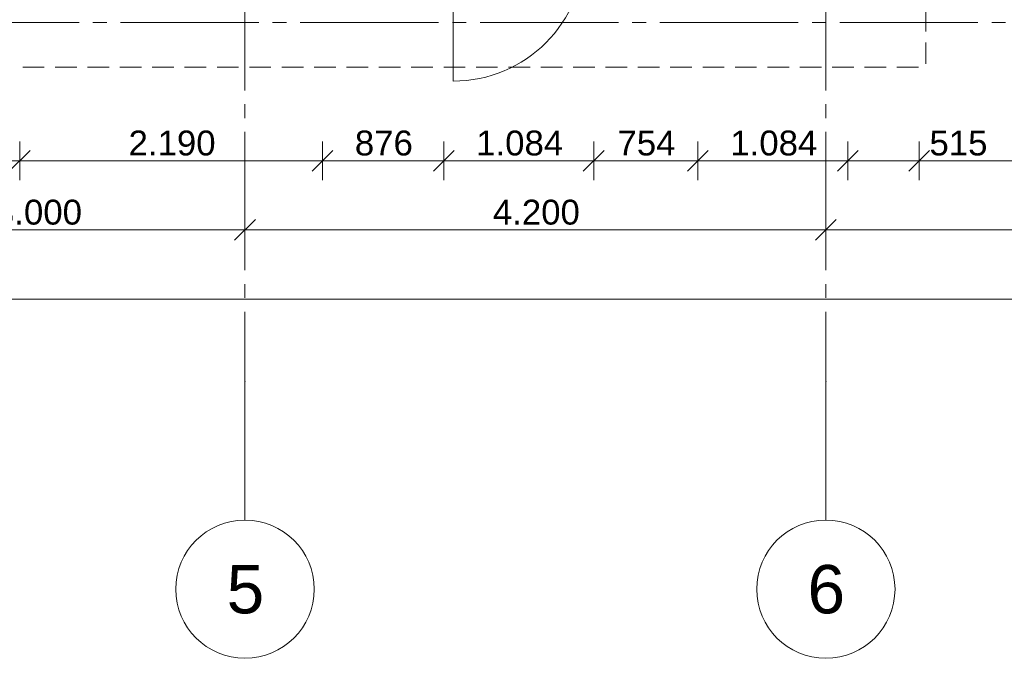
# Model space of a CAD drawing. Header units: millimetres. Extents: x 10 to 584, y 10 to 831.
# Tile 15 of 79: x 308 to 379, y 213 to 259. Entities that reach past the tile are written whole.
import ezdxf
from ezdxf.xclip import XClip

# ---------------------------------------------------------------- set-up
doc = ezdxf.new("R2010")
doc.units = ezdxf.units.MM
doc.header["$MEASUREMENT"] = 0
doc.header["$XCLIPFRAME"] = 0
doc.linetypes.add('B0204', pattern=[13, 10, -1, 1, -1])
doc.linetypes.add('B0701', pattern=[2.3412, 1.56, -0.7812])
for name, color, linetype in [('21 Buitenwanden Deuren', 7, 'Continuous'), ('23 Vloeren', 7, 'Continuous'), ('A Stramien', 7, 'Continuous'), ('Maatvoering 1_ 50_100', 7, 'Continuous')]:
    doc.layers.add(name, color=color, linetype=linetype)
doc.styles.add('GENERATED_STYLE_1', font='txt')

# ---------------------------------------------------------------- blocks, each defined once
blk = doc.blocks.new('Drawing_2_2', base_point=(78, 259.188))
at = {"layer": '21 Buitenwanden Deuren', "color": 1, "linetype": 'Continuous', "lineweight": 0}
blk.add_line((339.043, 264.448), (339.043, 254.948), dxfattribs=at)
blk.add_arc((339.043, 264.448), 9.5, 270, 0, dxfattribs=at)
at = {"layer": '23 Vloeren', "color": 1, "linetype": 'B0701', "lineweight": 0, "flags": 128}
blk.add_lwpolyline([(74.76, 472.288), (74.76, 255.948), (373.24, 255.948), (373.24, 505.188)], dxfattribs=at)
at = {"layer": 'A Stramien', "color": 9, "linetype": 'B0204', "lineweight": 0}
for p, q in [((324, 784.271), (324, 233.204)), ((366, 784.271), (366, 233.204)), ((68, 259.188), (520.556, 259.188)), ((324, 233.204), (324, 223.204)), ((366, 233.204), (366, 223.204))]:
    blk.add_line(p, q, dxfattribs=at)
at = {"layer": 'A Stramien', "color": 1, "linetype": 'Continuous', "lineweight": 0}
for p, q in [((324.75, 244.938), (323.25, 243.438)), ((324, 242.782), (324, 245.594)), ((366.75, 244.938), (365.25, 243.438)), ((366, 242.782), (366, 245.594)), ((294, 244.188), (324, 244.188)), ((324, 244.188), (366, 244.188)), ((366, 244.188), (438, 244.188)), ((78, 239.188), (510, 239.188))]:
    blk.add_line(p, q, dxfattribs=at)
at = {"layer": 'A Stramien', "color": 2, "linetype": 'Continuous', "lineweight": 0, "flags": 128}
for points in [[(324, 213.204, 1), (324, 223.204, 1)], [(366, 213.204, 1), (366, 223.204, 1)]]:
    blk.add_lwpolyline(points, format="xyb", close=True, dxfattribs=at)
at = {"layer": 'A Stramien', "color": 9, "linetype": 'B0204', "lineweight": 0}
for p in [(324, 233.204), (324, 233.204), (366, 233.204), (366, 233.204)]:
    blk.add_point(p, dxfattribs=at)
at = {"layer": 'Maatvoering 1_ 50_100', "color": 1, "linetype": 'Continuous', "lineweight": 0}
for p, q in [((308.459, 249.938), (306.959, 248.438)), ((307.709, 247.782), (307.709, 250.594)), ((330.359, 249.938), (328.859, 248.438)), ((329.609, 247.782), (329.609, 250.594)), ((339.123, 249.938), (337.623, 248.438)), ((338.373, 247.782), (338.373, 250.594)), ((349.963, 249.938), (348.463, 248.438)), ((349.213, 247.782), (349.213, 250.594)), ((357.498, 249.938), (355.998, 248.438)), ((356.748, 247.782), (356.748, 250.594)), ((368.338, 249.938), (366.838, 248.438)), ((367.588, 247.782), (367.588, 250.594)), ((373.49, 249.938), (371.99, 248.438)), ((372.74, 247.782), (372.74, 250.594)), ((294, 249.188), (307.709, 249.188)), ((307.709, 249.188), (329.609, 249.188)), ((329.609, 249.188), (338.373, 249.188)), ((338.373, 249.188), (349.213, 249.188)), ((349.213, 249.188), (356.748, 249.188)), ((356.748, 249.188), (367.588, 249.188)), ((367.588, 249.188), (372.74, 249.188)), ((372.74, 249.188), (438, 249.188))]:
    blk.add_line(p, q, dxfattribs=at)
at = {"layer": 'A Stramien', "color": 2, "linetype": 'Continuous', "lineweight": 0, "char_height": 1.8, "width": 6.15497, "attachment_point": 7, "style": 'GENERATED_STYLE_1'}
for s, insert in [('\\A1;{\\pql;\\fArial|b0|i0|c0|p38;3.000}', (305.922, 244.548)), ('\\A1;{\\pql;\\fArial|b0|i0|c0|p38;4.200}', (341.922, 244.548))]:
    blk.add_mtext(s, dxfattribs=dict(at, insert=insert))
at = {"layer": 'A Stramien', "color": 2, "linetype": 'Continuous', "lineweight": 0, "char_height": 3.5, "attachment_point": 1, "style": 'GENERATED_STYLE_1'}
for s, insert in [('\\A1;{\\pql;\\pt0;\\fArial|b0|i0|c0|p38;6}', (364.672, 219.954)), ('\\A1;{\\pql;\\pt0;\\fArial|b0|i0|c0|p38;5}', (322.672, 219.954))]:
    blk.add_mtext(s, dxfattribs=dict(at, insert=insert))
at = {"layer": 'Maatvoering 1_ 50_100', "color": 2, "linetype": 'Continuous', "lineweight": 0, "char_height": 1.8, "attachment_point": 7, "style": 'GENERATED_STYLE_1'}
for s, insert, width in [('\\A1;{\\pql;\\fArial|b0|i0|c0|p38;2.190}', (315.582, 249.548), 6.15497), ('\\A1;{\\pql;\\fArial|b0|i0|c0|p38;876}', (331.942, 249.548), 4.09784), ('\\A1;{\\pql;\\fArial|b0|i0|c0|p38;1.084}', (340.715, 249.548), 6.15497), ('\\A1;{\\pql;\\fArial|b0|i0|c0|p38;754}', (350.932, 249.548), 4.09784), ('\\A1;{\\pql;\\fArial|b0|i0|c0|p38;1.084}', (359.091, 249.548), 6.15497), ('\\A1;{\\pql;\\fArial|b0|i0|c0|p38;515}', (373.49, 249.548), 4.09784)]:
    blk.add_mtext(s, dxfattribs=dict(at, insert=insert, width=width))

msp = doc.modelspace()

# ---------------------------------------------------------------- block references
at = {"color": 4, "linetype": 'Continuous', "lineweight": 0}
ref = msp.add_blockref('Drawing_2_2', (78, 259.188), dxfattribs=at)
XClip(ref).set_block_clipping_path([(30, 141.736842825), (586.5626696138, 806.4087291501)])

doc.saveas('drawing.dxf')
